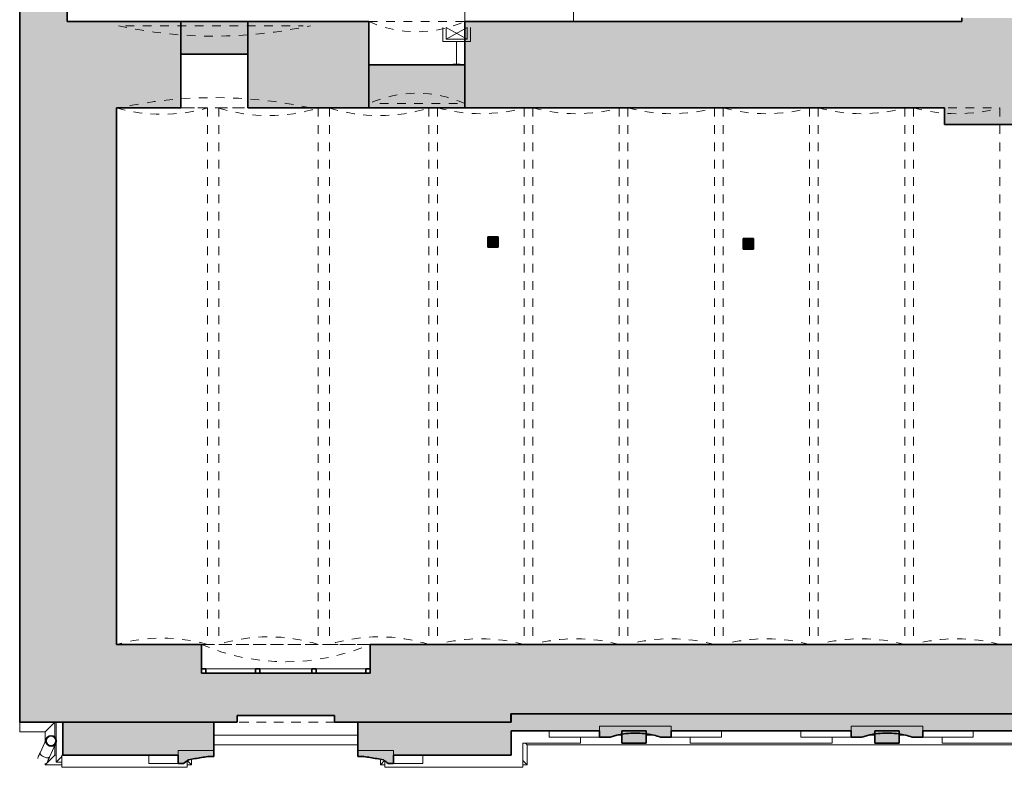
# Model space of a CAD drawing. Header units: metres. Extents: x -0.2 to 44.7, y -1.1 to 28.
# Tile 1 of 11: x -0.2 to 11.1, y -0.1 to 8.6. Entities that reach past the tile are written whole.
import ezdxf

# ---------------------------------------------------------------- set-up
doc = ezdxf.new("R2010")
doc.units = ezdxf.units.M
doc.linetypes.add('AV - Cerch_ 1 tecka 4mm', pattern=[0.006, 0.004, -0.001, 0, -0.001])
doc.linetypes.add('AV - Tecka 1mm', pattern=[0.001, 0, -0.001])
doc.layers.add('AV-MISTNOSTI', color=7, linetype='AV - Tecka 1mm', lineweight=13, true_color=0x85cf54)
doc.layers.add('AV-TEXTY', color=5, linetype='Continuous', lineweight=13, true_color=0x0000ff)
doc.layers.add('AV-SRAFY', color=7, linetype='Continuous', lineweight=35)
doc.layers.add('AV-STAVBA', color=7, linetype='Continuous', lineweight=18)

# ---------------------------------------------------------------- blocks, each defined once
blk = doc.blocks.new('SCO_Koncepční obdelníkový sloup - 120_120-1490004-1NP mezipatro')
at = {"layer": 'AV-STAVBA', "true_color": 0xcccccc}
blk.add_hatch(color=254, dxfattribs=at).paths.add_polyline_path([(0.06, -0.06), (0.06, 0.06), (-0.06, 0.06), (-0.06, -0.06)])
at = {"layer": 'AV-STAVBA', "color": 254, "true_color": 0xcccccc}
for p, q in [((0.06, 0.06), (-0.06, -0.06)), ((-0.06, 0.06), (0.06, -0.06))]:
    blk.add_line(p, q, dxfattribs=at)
at = {"layer": 'AV-STAVBA', "color": 254, "lineweight": 35, "true_color": 0xcccccc}
for p, q in [((0.06, 0.06), (-0.06, 0.06)), ((-0.06, 0.06), (-0.06, -0.06)), ((0.06, -0.06), (0.06, 0.06)), ((-0.06, -0.06), (0.06, -0.06))]:
    blk.add_line(p, q, dxfattribs=at)
blk = doc.blocks.new('SCO_Koncepční obdelníkový sloup - 120_120-1490005-1NP mezipatro')
at = {"layer": 'AV-STAVBA', "true_color": 0xcccccc}
blk.add_hatch(color=254, dxfattribs=at).paths.add_polyline_path([(0.06, -0.06), (0.06, 0.06), (-0.06, 0.06), (-0.06, -0.06)])
at = {"layer": 'AV-STAVBA', "color": 254, "true_color": 0xcccccc}
for p, q in [((0.06, 0.06), (-0.06, -0.06)), ((-0.06, 0.06), (0.06, -0.06))]:
    blk.add_line(p, q, dxfattribs=at)
at = {"layer": 'AV-STAVBA', "color": 254, "lineweight": 35, "true_color": 0xcccccc}
for p, q in [((0.06, 0.06), (-0.06, 0.06)), ((-0.06, 0.06), (-0.06, -0.06)), ((0.06, -0.06), (0.06, 0.06)), ((-0.06, -0.06), (0.06, -0.06))]:
    blk.add_line(p, q, dxfattribs=at)
blk = doc.blocks.new('GM_Otvor s klenutým nadpražím - 2220x3780_3300-962079-1NP mezipatro')
at = {"layer": 'AV-STAVBA', "color": 254, "linetype": 'AV - Cerch_ 1 tecka 4mm', "lineweight": 13, "true_color": 0xcccccc}
for p, q in [((-1.11, 0.5), (1.11, 0.5)), ((1.026, -0.45), (-1.026, -0.45))]:
    blk.add_line(p, q, dxfattribs=at)
for centre, start, end in [((0, 5.574), 257.6596, 282.3404), ((0, -5.524), 77.6596, 102.3404)]:
    blk.add_arc(centre, 5.194, start, end, dxfattribs=at)
blk = doc.blocks.new('GM_Otvor s klenutým nadpražím - 1110x2200-964639-1NP mezipatro')
at = {"layer": 'AV-STAVBA', "color": 254, "linetype": 'AV - Cerch_ 1 tecka 4mm', "lineweight": 13, "true_color": 0xcccccc}
for p, q in [((-0.555, 0.5), (0.555, 0.5)), ((0.471, -0.45), (-0.471, -0.45))]:
    blk.add_line(p, q, dxfattribs=at)
for centre, start, end in [((0, 1.723), 245.5991, 294.4009), ((0, -1.673), 65.5991, 114.4009)]:
    blk.add_arc(centre, 1.343, start, end, dxfattribs=at)
blk = doc.blocks.new('WI_3-3_dvojité_vnější půlkruhové nadpraží - 1850x2900-1560097-1NP mezipatro')
at = {"layer": 'AV-STAVBA', "color": 254, "linetype": 'AV - Cerch_ 1 tecka 4mm', "lineweight": 13, "true_color": 0xcccccc}
for p, q in [((0.975, 0.45), (-0.975, 0.45)), ((-0.975, 0.45), (0.975, 0.45)), ((0.925, 0.45), (-0.925, 0.45)), ((0.975, -0.45), (-0.975, -0.45)), ((-0.925, -0.45), (0.925, -0.45)), ((0.562, -0.45), (-0.562, -0.45))]:
    blk.add_line(p, q, dxfattribs=at)
at = {"layer": 'AV-STAVBA', "color": 254, "lineweight": 35, "true_color": 0xcccccc}
for p, q in [((-0.925, 0.17), (-0.975, 0.17)), ((-0.925, 0.12), (-0.925, 0.17)), ((-0.3, 0.17), (-0.35, 0.17)), ((-0.35, 0.17), (-0.35, 0.12)), ((-0.3, 0.12), (-0.3, 0.17)), ((0.35, 0.17), (0.3, 0.17)), ((0.3, 0.17), (0.3, 0.12)), ((0.35, 0.12), (0.35, 0.17)), ((0.975, 0.17), (0.925, 0.17)), ((0.925, 0.17), (0.925, 0.12))]:
    blk.add_line(p, q, dxfattribs=at)
at = {"layer": 'AV-STAVBA', "color": 254, "true_color": 0xcccccc}
for p, q in [((-0.975, 0.12), (-0.975, 0.17)), ((-0.975, 0.17), (0.975, 0.17)), ((-0.975, 0.12), (0.975, 0.12)), ((-0.925, 0.17), (-0.35, 0.17)), ((-0.925, 0.12), (-0.925, 0.17)), ((-0.3, 0.17), (0.3, 0.17)), ((0.35, 0.17), (0.925, 0.17)), ((0.925, 0.12), (0.925, 0.17)), ((0.975, 0.12), (0.975, 0.17))]:
    blk.add_line(p, q, dxfattribs=at)
blk = doc.blocks.new('GM_Nika s klenutým nadpražím - 1950x2970-1315500-1NP mezipatro')
at = {"layer": 'AV-STAVBA', "color": 254, "linetype": 'AV - Cerch_ 1 tecka 4mm', "lineweight": 13, "true_color": 0xcccccc}
for p, q in [((0.975, 0.45), (-0.975, 0.45)), ((0.975, -0.45), (-0.975, -0.45))]:
    blk.add_line(p, q, dxfattribs=at)
blk.add_arc((0, 2.727), 2.477, 246.8156, 293.1844, dxfattribs=at)
blk = doc.blocks.new('GM_Void_valená klenba - GM_Void_valená klenba-1557070-1NP mezipatro')
at = {"layer": 'AV-STAVBA', "color": 254, "linetype": 'AV - Cerch_ 1 tecka 4mm', "lineweight": 13, "true_color": 0xcccccc}
for p, q in [((-0.525, 3.1), (-0.525, -3.1)), ((-0.525, 3.1), (0.525, 3.1)), ((0.525, 3.1), (0.525, -3.1)), ((-0.525, -3.1), (0.525, -3.1))]:
    blk.add_line(p, q, dxfattribs=at)
for centre, start, end in [((0, 4.957), 254.2155, 285.7845), ((0, -4.957), 74.2155, 105.7845)]:
    blk.add_arc(centre, 1.93, start, end, dxfattribs=at)
blk = doc.blocks.new('GM_Void_valená klenba - GM_Void_valená klenba-1557069-1NP mezipatro')
at = {"layer": 'AV-STAVBA', "color": 254, "linetype": 'AV - Cerch_ 1 tecka 4mm', "lineweight": 13, "true_color": 0xcccccc}
for p, q in [((-0.575, 3.1), (-0.575, -3.1)), ((-0.575, 3.1), (0.575, 3.1)), ((0.575, 3.1), (0.575, -3.1)), ((-0.575, -3.1), (0.575, -3.1))]:
    blk.add_line(p, q, dxfattribs=at)
for centre, start, end in [((0, 4.942), 252.6668, 287.3332), ((0, -4.942), 72.6668, 107.3332)]:
    blk.add_arc(centre, 1.93, start, end, dxfattribs=at)
blk = doc.blocks.new('GM_Void_valená klenba - GM_Void_valená klenba-1557068-1NP mezipatro')
at = {"layer": 'AV-STAVBA', "color": 254, "linetype": 'AV - Cerch_ 1 tecka 4mm', "lineweight": 13, "true_color": 0xcccccc}
for p, q in [((-0.5, 3.1), (-0.5, -3.1)), ((-0.5, 3.1), (0.5, 3.1)), ((0.5, 3.1), (0.5, -3.1)), ((-0.5, -3.1), (0.5, -3.1))]:
    blk.add_line(p, q, dxfattribs=at)
for centre, start, end in [((0, 4.964), 254.9853, 285.0147), ((0, -4.964), 74.9853, 105.0147)]:
    blk.add_arc(centre, 1.93, start, end, dxfattribs=at)
blk = doc.blocks.new('GM_Detový svod_1 - GM_Detový svod_04-1520184-1NP mezipatro')
at = {"layer": 'AV-STAVBA', "color": 254, "true_color": 0xcccccc}
for p, q in [((0.056, 0.215), (0.001, 0.097)), ((0.11, 0.047), (0.165, 0.165))]:
    blk.add_line(p, q, dxfattribs=at)
at = {"layer": 'AV-STAVBA', "color": 254, "true_color": 0xcccccc, "flags": 128}
for points in [[(0.056, 0.215), (0.057, 0.218), (0.059, 0.221), (0.06, 0.224), (0.061, 0.226), (0.062, 0.229), (0.063, 0.231), (0.064, 0.233), (0.065, 0.235), (0.066, 0.238), (0.067, 0.24), (0.068, 0.242), (0.069, 0.243), (0.07, 0.245)], [(0.074, 0.254), (0.074, 0.254), (0.075, 0.255), (0.075, 0.255), (0.075, 0.256), (0.075, 0.256), (0.075, 0.256), (0.075, 0.256)], [(0.075, 0.256), (0.076, 0.258), (0.077, 0.26), (0.079, 0.262), (0.08, 0.264)], [(0.086, 0.272), (0.088, 0.274), (0.089, 0.275), (0.091, 0.277), (0.093, 0.278), (0.095, 0.28), (0.097, 0.281), (0.099, 0.282)], [(0.108, 0.287), (0.11, 0.287), (0.112, 0.288), (0.114, 0.289), (0.117, 0.289), (0.118, 0.29)], [(0.15, 0.287), (0.152, 0.286), (0.154, 0.285), (0.155, 0.285)], [(0.155, 0.285), (0.157, 0.284), (0.159, 0.283), (0.161, 0.282)], [(0.166, 0.278), (0.167, 0.278), (0.169, 0.276), (0.171, 0.274), (0.172, 0.273), (0.174, 0.271), (0.176, 0.269), (0.177, 0.267), (0.179, 0.265), (0.18, 0.263), (0.181, 0.261), (0.182, 0.259), (0.183, 0.257), (0.184, 0.255), (0.185, 0.253), (0.186, 0.25), (0.187, 0.248), (0.188, 0.246), (0.188, 0.244), (0.189, 0.241), (0.189, 0.239), (0.189, 0.236), (0.189, 0.234), (0.189, 0.232), (0.189, 0.229), (0.189, 0.227), (0.189, 0.224), (0.189, 0.222), (0.188, 0.22), (0.188, 0.217), (0.187, 0.215), (0.187, 0.213), (0.186, 0.21), (0.185, 0.208), (0.184, 0.206), (0.184, 0.205)], [(0.097, 0.183), (0.098, 0.182), (0.1, 0.181), (0.102, 0.18), (0.104, 0.178), (0.105, 0.178)], [(0.105, 0.178), (0.107, 0.177), (0.109, 0.176), (0.111, 0.176)], [(0.183, 0.203), (0.182, 0.202), (0.182, 0.201), (0.181, 0.2), (0.181, 0.199), (0.18, 0.198), (0.18, 0.196), (0.179, 0.195), (0.178, 0.193), (0.177, 0.191), (0.176, 0.189), (0.175, 0.187), (0.174, 0.185), (0.173, 0.183), (0.172, 0.181), (0.171, 0.178), (0.17, 0.176), (0.169, 0.173), (0.168, 0.171), (0.166, 0.168), (0.165, 0.165), (0.165, 0.165)], [(0.184, 0.205), (0.184, 0.205), (0.184, 0.205), (0.184, 0.205), (0.183, 0.204), (0.183, 0.204)], [(0.001, 0.097), (0, 0.095), (-0.002, 0.092), (-0.003, 0.089), (-0.004, 0.086), (-0.005, 0.084), (-0.007, 0.081), (-0.008, 0.078), (-0.009, 0.076), (-0.01, 0.074), (-0.011, 0.071), (-0.012, 0.069), (-0.013, 0.067), (-0.014, 0.065), (-0.015, 0.063), (-0.016, 0.061), (-0.017, 0.059), (-0.017, 0.058), (-0.018, 0.056), (-0.019, 0.055), (-0.019, 0.053), (-0.02, 0.052), (-0.02, 0.051), (-0.021, 0.05), (-0.021, 0.049), (-0.022, 0.049), (-0.022, 0.048), (-0.022, 0.047), (-0.022, 0.047), (-0.022, 0.047), (-0.023, 0.047), (-0.023, 0.047)], [(0.086, -0.004), (0.086, -0.004), (0.086, -0.004), (0.086, -0.003), (0.087, -0.003), (0.087, -0.002), (0.087, -0.002), (0.088, -0.001), (0.088, 0), (0.089, 0.001), (0.089, 0.002), (0.09, 0.003), (0.09, 0.005), (0.091, 0.006), (0.092, 0.008), (0.092, 0.009), (0.093, 0.011), (0.094, 0.013), (0.095, 0.015), (0.096, 0.017), (0.097, 0.019), (0.098, 0.022), (0.099, 0.024), (0.1, 0.026), (0.102, 0.029), (0.103, 0.031), (0.104, 0.034), (0.105, 0.037), (0.106, 0.039), (0.108, 0.042), (0.109, 0.045), (0.11, 0.047)]]:
    blk.add_lwpolyline(points, dxfattribs=at)
at = {"layer": 'AV-STAVBA', "color": 254, "lineweight": 35, "true_color": 0xcccccc}
for radius, start, end in [(0.06, 360, 180), (0.06, 180, 360), (0.058, 360, 180), (0.058, 180, 360)]:
    blk.add_arc((0.127, 0.233), radius, start, end, dxfattribs=at)
at = {"layer": 'AV-STAVBA', "color": 254, "true_color": 0xcccccc}
for centre, radius, start, end in [((0.129, 0.231), 0.06, 174.5108, 180.7055), ((0.129, 0.231), 0.058, 67.0461, 207.5177), ((0.129, 0.231), 0.06, 120.981, 159.3509), ((0.129, 0.231), 0.06, 98.8093, 120.5692), ((0.129, 0.231), 0.06, 245, 45.6044), ((0.129, 0.231), 0.058, 259.1384, 1.9312), ((0.127, 0.233), 0.058, 75.9801, 77.9382), ((0.129, 0.231), 0.058, 52.0442, 61.1273), ((0.127, 0.233), 0.058, 49.9882, 52.3228), ((0.127, 0.233), 0.06, 26.8971, 42.3906), ((0.127, 0.233), 0.06, 6.2281, 24.2357), ((0.129, 0.231), 0.058, 2.8721, 8.8567), ((0.127, 0.233), 0.058, 204.5128, 207.2501), ((0.129, 0.231), 0.06, 222.3906, 245), ((0.127, 0.233), 0.06, 225.6044, 230.0619), ((0.127, 0.233), 0.06, 232.8398, 255.6643), ((0.127, 0.233), 0.06, 258.8884, 261.767), ((0.032, 0.021), 0.06, 155, 170)]:
    blk.add_arc(centre, radius, start, end, dxfattribs=at)
for points, knots in [([(0.003, 0.101), (0.001, 0.099), (-0.001, 0.093), (0.002, 0.083), (0.011, 0.07), (0.026, 0.058), (0.038, 0.051), (0.044, 0.048)], [0.4499189, 0.4499189, 0.4499189, 0.4499189, 0.5555556, 0.6666667, 0.7777778, 0.8888889, 1, 1, 1, 1]), ([(0.044, 0.048), (0.051, 0.045), (0.064, 0.041), (0.083, 0.037), (0.098, 0.038), (0.108, 0.042), (0.111, 0.048), (0.111, 0.051)], [0, 0, 0, 0, 0.1111111, 0.2222222, 0.3333333, 0.4444444, 0.5497638, 0.5497638, 0.5497638, 0.5497638])]:
    blk.add_open_spline(points, degree=3, knots=knots, dxfattribs=at)
blk = doc.blocks.new('Zdobná fasáda 1NP - Zdobná fasáda 1NP-1554848-1NP mezipatro')
at = {"layer": 'AV-STAVBA', "true_color": 0xcccccc}
for points in [[(7.171, 0.278), (7.295, 0.278), (7.295, 0.403), (6.465, 0.403), (6.465, 0.278), (6.59, 0.278), (6.641, 0.293), (6.693, 0.305), (6.746, 0.314), (6.8, 0.32), (6.853, 0.323), (6.907, 0.323), (6.96, 0.32), (7.014, 0.314), (7.067, 0.305), (7.119, 0.293)], [(7.005, 0.206), (7.005, 0.348), (6.725, 0.348), (6.725, 0.206)], [(10.081, 0.278), (10.205, 0.278), (10.205, 0.403), (9.375, 0.403), (9.375, 0.278), (9.5, 0.278), (9.551, 0.293), (9.603, 0.305), (9.656, 0.314), (9.71, 0.32), (9.763, 0.323), (9.817, 0.323), (9.87, 0.32), (9.924, 0.314), (9.977, 0.305), (10.029, 0.293)], [(9.93, 0.206), (9.93, 0.348), (9.65, 0.348), (9.65, 0.206)]]:
    blk.add_hatch(color=254, dxfattribs=at).paths.add_polyline_path(points)
h = blk.add_hatch(color=254, dxfattribs=at)
h.paths.add_polyline_path([(1.623, -0.027), (1.659, -0.027), (1.715, 0.016), (1.865, 0.041), (1.94, 0.052), (2.008, 0.052), (2.008, 0.123), (1.595, 0.123), (1.595, -0.027)])
h.paths.add_polyline_path([(4.023, -0.027), (4.087, -0.027), (4.087, 0.123), (3.674, 0.123), (3.674, 0.052), (3.742, 0.052), (3.893, 0.028), (3.968, 0.016), (3.995, -0.006)])
at = {"layer": 'AV-STAVBA', "color": 254, "true_color": 0xcccccc}
for p, q in [((-0.235, 0.338), (-0.235, 0.448)), ((0.06, 0.338), (0.17, 0.448)), ((0.17, 0.448), (0.17, 0.274)), ((0.185, 0.253), (0.185, 0.448)), ((5.885, 0.348), (5.885, 0.278)), ((7.295, 0.403), (6.465, 0.403)), ((6.465, 0.403), (6.465, 0.348)), ((7.295, 0.348), (7.295, 0.403)), ((7.875, 0.278), (7.875, 0.348)), ((8.795, 0.348), (8.795, 0.278)), ((10.205, 0.403), (9.375, 0.403)), ((9.375, 0.403), (9.375, 0.348)), ((10.205, 0.348), (10.205, 0.403)), ((10.785, 0.278), (10.785, 0.348)), ((0.06, 0.338), (-0.235, 0.338)), ((0.06, 0.223), (0.06, 0.338)), ((0.185, 0.243), (0.185, 0.249)), ((0.185, 0.232), (0.185, 0.235)), ((2.008, 0.298), (3.674, 0.298)), ((5.885, 0.278), (6.465, 0.278)), ((6.245, 0.208), (6.245, 0.278)), ((6.665, 0.298), (6.725, 0.298)), ((7.005, 0.298), (7.095, 0.298)), ((7.295, 0.278), (7.875, 0.278)), ((7.515, 0.208), (7.515, 0.278)), ((8.795, 0.278), (9.375, 0.278)), ((9.155, 0.278), (9.155, 0.208)), ((9.575, 0.298), (9.65, 0.298)), ((9.93, 0.298), (10.005, 0.298)), ((10.205, 0.278), (10.785, 0.278)), ((10.425, 0.208), (10.425, 0.278)), ((0.17, 0.175), (0.17, 0.068)), ((0.185, 0.214), (0.185, 0.223)), ((0.185, -0.012), (0.185, 0.209)), ((2.008, 0.123), (1.595, 0.123)), ((1.595, 0.123), (1.595, 0.068)), ((3.674, 0.188), (2.008, 0.188)), ((4.087, 0.123), (3.674, 0.123)), ((4.087, 0.068), (4.087, 0.123)), ((5.58, 0.208), (5.58, -0.072)), ((5.58, 0.208), (6.245, 0.208)), ((5.63, 0.188), (5.61, 0.208)), ((5.63, 0.188), (5.63, -0.042)), ((17.065, 0.188), (5.63, 0.188)), ((9.155, 0.208), (7.515, 0.208)), ((12.065, 0.208), (10.425, 0.208)), ((0.06, -0.042), (0.17, 0.068)), ((0.17, 0.068), (0.185, 0.068)), ((0.185, -0.012), (0.25, 0.053)), ((0.25, -0.072), (0.25, 0.068)), ((0.25, 0.068), (0.265, 0.068)), ((1.259, 0.068), (1.259, -0.027)), ((1.699, -0.072), (1.699, 0.003)), ((1.749, -0.042), (1.701, 0.005)), ((1.749, 0.021), (1.749, -0.042)), ((3.934, -0.042), (3.934, 0.021)), ((3.934, -0.042), (3.981, 0.005)), ((3.984, -0.072), (3.984, 0.003)), ((4.424, -0.027), (4.424, 0.068)), ((5.63, -0.042), (5.58, 0.008)), ((0.06, -0.042), (0.06, -0.027)), ((0.25, -0.042), (0.06, -0.042)), ((0.25, -0.012), (0.185, -0.012)), ((0.25, -0.072), (1.699, -0.072)), ((1.259, -0.027), (1.595, -0.027)), ((1.749, -0.042), (1.699, -0.042)), ((3.984, -0.042), (3.934, -0.042)), ((5.58, -0.072), (3.984, -0.072)), ((4.087, -0.027), (4.424, -0.027)), ((5.63, -0.042), (5.58, -0.042))]:
    blk.add_line(p, q, dxfattribs=at)
at = {"layer": 'AV-STAVBA', "color": 254, "lineweight": 35, "true_color": 0xcccccc}
for p, q in [((6.465, 0.348), (6.465, 0.278)), ((6.725, 0.348), (6.725, 0.206)), ((7.005, 0.348), (6.725, 0.348)), ((7.005, 0.206), (7.005, 0.348)), ((7.295, 0.278), (7.295, 0.348)), ((9.375, 0.348), (9.375, 0.278)), ((9.65, 0.348), (9.65, 0.206)), ((9.93, 0.348), (9.65, 0.348)), ((9.93, 0.206), (9.93, 0.348)), ((10.205, 0.278), (10.205, 0.348)), ((6.465, 0.278), (6.59, 0.278)), ((7.171, 0.278), (7.295, 0.278)), ((9.375, 0.278), (9.5, 0.278)), ((10.081, 0.278), (10.205, 0.278)), ((2.008, 0.052), (2.008, 0.123)), ((3.674, 0.123), (3.674, 0.052)), ((6.725, 0.206), (7.005, 0.206)), ((9.65, 0.206), (9.93, 0.206)), ((1.595, 0.068), (1.595, -0.027)), ((1.94, 0.052), (2.008, 0.052)), ((3.674, 0.052), (3.742, 0.052)), ((4.087, -0.027), (4.087, 0.068)), ((1.595, -0.027), (1.659, -0.027)), ((4.023, -0.027), (4.087, -0.027))]:
    blk.add_line(p, q, dxfattribs=at)
for centre, start, end in [((6.072, -5.747), 127.0924, 127.6459), ((-0.389, -5.747), 52.3541, 52.9076)]:
    blk.add_arc(centre, 7.224, start, end, dxfattribs=at)
for points in [[(6.59, 0.278), (6.607, 0.283), (6.641, 0.293), (6.711, 0.309), (6.799, 0.322), (6.907, 0.325), (7.005, 0.317), (7.093, 0.3), (7.145, 0.286), (7.171, 0.278)], [(9.5, 0.278), (9.517, 0.283), (9.551, 0.293), (9.621, 0.309), (9.709, 0.322), (9.817, 0.325), (9.915, 0.317), (10.003, 0.3), (10.055, 0.286), (10.081, 0.278)]]:
    blk.add_open_spline(points, degree=3, knots=[0, 0, 0, 0, 0.090909, 0.181818, 0.363636, 0.545455, 0.727273, 0.863636, 1, 1, 1, 1], dxfattribs=at)
for points in [[(1.715, 0.016), (1.74, 0.02), (1.79, 0.028), (1.865, 0.041), (1.915, 0.049), (1.94, 0.052)], [(3.742, 0.052), (3.767, 0.049), (3.817, 0.041), (3.893, 0.028), (3.943, 0.02), (3.968, 0.016)]]:
    blk.add_open_spline(points, degree=3, dxfattribs=at)
blk = doc.blocks.new('D0089 - 1514 - OÚPSŘ_Benešova_rvt-1-1NP mezipatro')
at = {"layer": 'AV-SRAFY', "lineweight": 18, "true_color": 0xcccccc}
for points in [[(0.315, 8.048), (0.315, 14.223), (-0.235, 14.223), (-0.235, 8.048)], [(2.402, 8.168), (2.402, 8.548), (1.628, 8.548), (1.628, 8.168)], [(0.885, 1.348), (0.885, 7.548), (0.315, 7.548), (0.315, 8.048), (-0.235, 8.048), (-0.235, 1.348)], [(4.91, 7.548), (4.91, 8.048), (3.8, 8.048), (3.8, 7.548)], [(17.165, 7.358), (17.165, 8.038), (10.655, 8.038), (10.655, 7.548), (10.455, 7.548), (10.455, 7.358), (17.115, 7.358)], [(5.163, 0.448), (5.44, 0.448), (5.44, 1.348), (3.815, 1.348), (3.815, 1.018), (1.865, 1.018), (1.865, 1.348), (-0.235, 1.348), (-0.235, 0.448), (2.278, 0.448), (2.278, 0.528), (3.402, 0.528), (3.402, 0.448), (4.152, 0.448)], [(17.115, 0.548), (17.115, 1.348), (5.44, 1.348), (5.44, 0.548), (16.288, 0.548)], [(16.793, 0.348), (17.455, 0.348), (17.455, 0.548), (5.445, 0.548), (5.445, 0.348), (6.465, 0.348), (6.465, 0.403), (7.295, 0.403), (7.295, 0.348), (9.375, 0.348), (9.375, 0.403), (10.205, 0.403), (10.205, 0.348), (12.285, 0.348), (12.285, 0.403), (13.115, 0.403), (13.115, 0.348), (15.209, 0.348), (15.209, 0.403), (16.131, 0.403), (16.131, 0.348), (16.54, 0.348)]]:
    blk.add_hatch(color=254, dxfattribs=at).paths.add_polyline_path(points)
h = blk.add_hatch(color=254, dxfattribs=at)
h.paths.add_polyline_path([(11.285, 8.038), (11.285, 8.588), (10.655, 8.588), (10.655, 8.038), (11.231, 8.038)])
h.paths.add_polyline_path([(10.655, 9.588), (11.285, 9.588), (11.285, 12.598), (10.655, 12.598), (10.655, 9.592)])
h = blk.add_hatch(color=254, dxfattribs=at)
h.paths.add_polyline_path([(10.455, 7.548), (10.655, 7.548), (10.655, 8.548), (4.91, 8.548), (4.91, 7.548), (7.186, 7.548)])
h.paths.add_polyline_path([(3.14, 7.548), (3.8, 7.548), (3.8, 8.548), (2.402, 8.548), (2.402, 7.548)])
h.paths.add_polyline_path([(1.628, 7.548), (1.628, 8.548), (0.315, 8.548), (0.315, 7.548), (0.885, 7.548)])
h = blk.add_hatch(color=254, dxfattribs=at)
h.paths.add_polyline_path([(4.152, 0.068), (5.445, 0.068), (5.445, 0.448), (3.674, 0.448), (3.674, 0.123), (4.087, 0.123), (4.087, 0.068)])
h.paths.add_polyline_path([(0.359, 0.068), (1.595, 0.068), (1.595, 0.123), (2.008, 0.123), (2.008, 0.448), (0.265, 0.448), (0.265, 0.068)])
at = {"layer": 'AV-MISTNOSTI', "color": 254, "true_color": 0xe6f5dc}
blk.add_line((3.8, 8.548), (4.91, 8.548), dxfattribs=at)
at = {"layer": 'AV-STAVBA', "color": 254, "lineweight": 35, "true_color": 0xcccccc}
for p, q in [((-0.235, 14.223), (-0.235, 8.048)), ((0.315, 8.548), (0.315, 13.698)), ((1.628, 8.548), (0.315, 8.548)), ((1.628, 7.548), (1.628, 8.548)), ((2.402, 8.548), (1.628, 8.548)), ((1.628, 8.548), (1.628, 8.168)), ((3.8, 8.548), (2.402, 8.548)), ((2.402, 8.548), (2.402, 7.548)), ((2.402, 8.168), (2.402, 8.548)), ((3.8, 7.548), (3.8, 8.548)), ((10.655, 8.548), (4.91, 8.548)), ((4.91, 8.548), (4.91, 7.548)), ((10.655, 8.588), (10.655, 8.548)), ((1.628, 8.168), (2.402, 8.168)), ((-0.235, 8.048), (-0.235, 1.348)), ((4.91, 8.048), (3.8, 8.048)), ((3.8, 8.048), (3.8, 7.548)), ((4.91, 7.548), (4.91, 8.048)), ((0.885, 1.348), (0.885, 7.548)), ((0.885, 7.548), (1.628, 7.548)), ((2.402, 7.548), (3.8, 7.548)), ((3.8, 7.548), (4.91, 7.548)), ((4.91, 7.548), (10.455, 7.548)), ((10.455, 7.548), (10.455, 7.358)), ((10.455, 7.358), (17.115, 7.358)), ((-0.235, 1.348), (-0.235, 0.448)), ((1.865, 1.348), (0.885, 1.348)), ((1.865, 1.018), (1.865, 1.348)), ((5.44, 1.348), (3.815, 1.348)), ((3.815, 1.348), (3.815, 1.018)), ((17.115, 1.348), (5.44, 1.348)), ((3.815, 1.018), (1.865, 1.018)), ((2.278, 0.448), (2.278, 0.528)), ((2.278, 0.528), (3.402, 0.528)), ((3.402, 0.528), (3.402, 0.448)), ((5.44, 0.448), (5.44, 0.548)), ((5.44, 0.548), (17.115, 0.548)), ((17.455, 0.548), (5.445, 0.548)), ((5.445, 0.548), (5.445, 0.448)), ((-0.235, 0.448), (2.278, 0.448)), ((2.008, 0.448), (0.265, 0.448)), ((0.265, 0.448), (0.265, 0.068)), ((2.008, 0.123), (2.008, 0.448)), ((3.402, 0.448), (5.44, 0.448)), ((5.445, 0.448), (3.674, 0.448)), ((3.674, 0.448), (3.674, 0.123)), ((5.445, 0.068), (5.445, 0.348)), ((5.445, 0.348), (6.465, 0.348)), ((7.295, 0.348), (9.375, 0.348)), ((10.205, 0.348), (12.285, 0.348)), ((0.265, 0.068), (1.595, 0.068)), ((4.087, 0.068), (5.445, 0.068))]:
    blk.add_line(p, q, dxfattribs=at)
at = {"layer": 'AV-STAVBA', "color": 254, "true_color": 0xcccccc}
for p, q in [((4.91, 8.548), (4.91, 10.108)), ((4.91, 8.548), (4.91, 10.108)), ((6.165, 8.548), (6.165, 10.108)), ((6.465, 0.348), (6.465, 0.403)), ((6.465, 0.403), (7.295, 0.403)), ((7.295, 0.403), (7.295, 0.348)), ((9.375, 0.348), (9.375, 0.403)), ((9.375, 0.403), (10.205, 0.403)), ((10.205, 0.403), (10.205, 0.348)), ((1.595, 0.068), (1.595, 0.123)), ((1.595, 0.123), (2.008, 0.123)), ((3.674, 0.123), (4.087, 0.123)), ((4.087, 0.123), (4.087, 0.068))]:
    blk.add_line(p, q, dxfattribs=at)
at = {"layer": 'AV-STAVBA', "color": 254, "linetype": 'AV - Cerch_ 1 tecka 4mm', "lineweight": 13, "true_color": 0xcccccc}
for name, p in [('GM_Otvor s klenutým nadpražím - 1110x2200-964639-1NP mezipatro', (4.355, 8.048)), ('GM_Void_valená klenba - GM_Void_valená klenba-1557070-1NP mezipatro', (1.41, 4.448)), ('GM_Void_valená klenba - GM_Void_valená klenba-1557069-1NP mezipatro', (2.64, 4.448)), ('GM_Void_valená klenba - GM_Void_valená klenba-1557069-1NP mezipatro', (3.92, 4.448)), ('GM_Void_valená klenba - GM_Void_valená klenba-1557068-1NP mezipatro', (5.095, 4.448)), ('GM_Void_valená klenba - GM_Void_valená klenba-1557068-1NP mezipatro', (6.195, 4.448)), ('GM_Void_valená klenba - GM_Void_valená klenba-1557068-1NP mezipatro', (7.295, 4.448)), ('GM_Void_valená klenba - GM_Void_valená klenba-1557068-1NP mezipatro', (8.395, 4.448)), ('GM_Void_valená klenba - GM_Void_valená klenba-1557068-1NP mezipatro', (9.495, 4.448)), ('GM_Void_valená klenba - GM_Void_valená klenba-1557068-1NP mezipatro', (10.595, 4.448)), ('SCO_Koncepční obdelníkový sloup - 120_120-1490005-1NP mezipatro', (5.235, 5.998)), ('SCO_Koncepční obdelníkový sloup - 120_120-1490004-1NP mezipatro', (8.185, 5.978)), ('WI_3-3_dvojité_vnější půlkruhové nadpraží - 1850x2900-1560097-1NP mezipatro', (2.84, 0.898)), ('GM_Nika s klenutým nadpražím - 1950x2970-1315500-1NP mezipatro', (2.84, 0.898)), ('Zdobná fasáda 1NP - Zdobná fasáda 1NP-1554848-1NP mezipatro', (0, 0)), ('GM_Detový svod_1 - GM_Detový svod_04-1520184-1NP mezipatro', (0, 0))]:
    blk.add_blockref(name, p, dxfattribs=at)
at = {"layer": 'AV-STAVBA', "color": 254, "linetype": 'AV - Cerch_ 1 tecka 4mm', "lineweight": 13, "true_color": 0xcccccc, "rotation": 180}
blk.add_blockref('GM_Otvor s klenutým nadpražím - 2220x3780_3300-962079-1NP mezipatro', (2.015, 8.048), dxfattribs=at)
blk = doc.blocks.new('EF_Datová zásuvka - 2 vývody-835357-1NP mezipatro')
at = {"layer": 'AV-STAVBA'}
for p, q in [((25.305, 12.023), (25.31, 12.023)), ((25.31, 12.023), (25.31, 11.943)), ((25.31, 11.953), (25.31, 12.013)), ((25.31, 12.013), (25.31, 11.953)), ((25.31, 11.991), (25.31, 12.001)), ((25.31, 12.001), (25.31, 11.991)), ((25.31, 11.965), (25.31, 11.975)), ((25.31, 11.975), (25.31, 11.965)), ((25.31, 11.943), (25.305, 11.943))]:
    blk.add_line(p, q, dxfattribs=at)

msp = doc.modelspace()

# ---------------------------------------------------------------- linework, layer by layer
at = {"layer": 'AV-TEXTY', "lineweight": 5}
for p, q in [((4.655, 8.318), (4.655, 8.478)), ((4.938, 8.478), (4.692, 8.345)), ((4.692, 8.478), (4.938, 8.345)), ((4.692, 8.478), (4.692, 8.345)), ((4.938, 8.345), (4.938, 8.478)), ((4.975, 8.318), (4.975, 8.478)), ((4.815, 8.318), (4.655, 8.318)), ((4.692, 8.345), (4.938, 8.345)), ((4.815, 8.318), (4.975, 8.318)), ((4.815, 8.318), (4.815, 8.048))]:
    msp.add_line(p, q, dxfattribs=at)

# ---------------------------------------------------------------- block references
at = {"lineweight": 5}
msp.add_blockref('D0089 - 1514 - OÚPSŘ_Benešova_rvt-1-1NP mezipatro', (0, 0), dxfattribs=at)
at = {"layer": 'AV-STAVBA', "rotation": 89.99999999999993}
msp.add_blockref('EF_Datová zásuvka - 2 vývody-835357-1NP mezipatro', (16.798, -17.257), dxfattribs=at)

doc.saveas('drawing.dxf')
